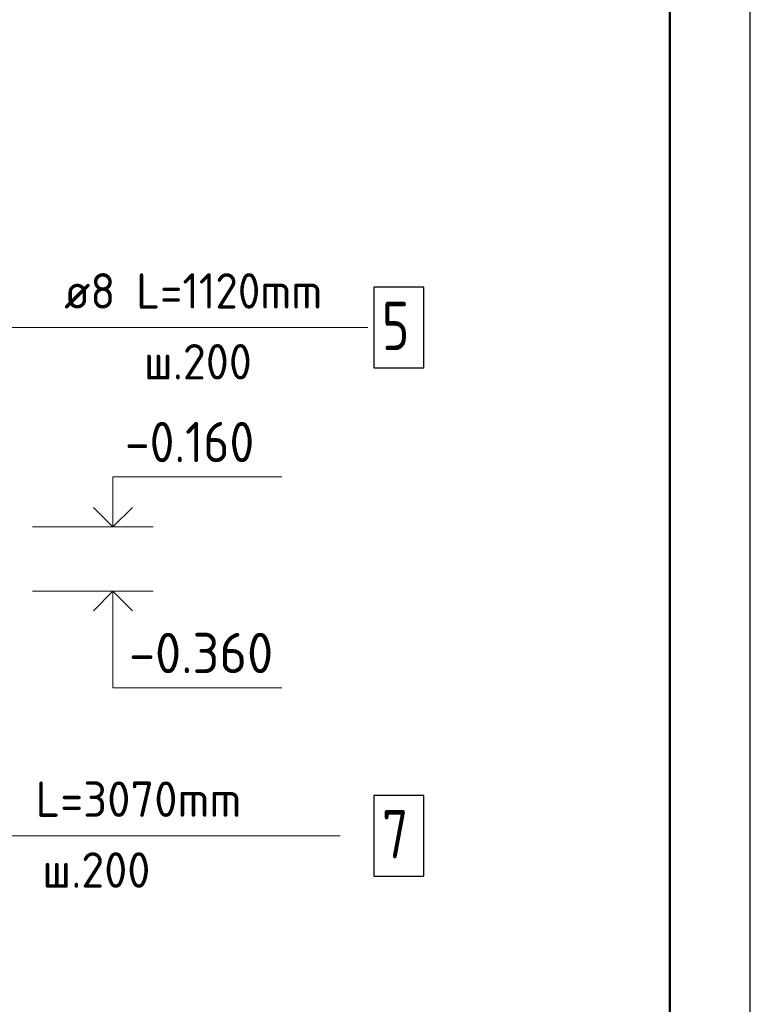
# Model space of a CAD drawing. Header units: millimetres. Extents: x 0 to 50400, y 0 to 35640.
# Tile 16 of 20: x 44951 to 50400, y 16891 to 24229. Entities that reach past the tile are written whole.
import ezdxf

# ---------------------------------------------------------------- set-up
doc = ezdxf.new("R2010")
doc.units = ezdxf.units.MM
for name, color, linetype, lineweight in [('Standard', 7, 'Continuous', 25), ('Высотные отметки', 7, 'Continuous', 25), ('Позиционная метка линия выноска', 7, 'Continuous', 13)]:
    doc.layers.add(name, color=color, linetype=linetype, lineweight=lineweight)
doc.layers.add('Стена ДОП П-обр. неравн', color=7, linetype='Continuous', true_color=0xa0a0a0)
doc.layers.add('Стена обрамление П-обр.', color=7, linetype='Continuous', true_color=0xa0a0a0)
doc.styles.add('ISOCPEUR', font='txt')

msp = doc.modelspace()

# ---------------------------------------------------------------- linework, layer by layer
at = {"layer": 'Standard', "color": 7, "linetype": 'Continuous', "lineweight": 35, "transparency": 33554687}
msp.add_line((49800, 32640), (49800, 24120), dxfattribs=at)
at = {"layer": 'Standard', "color": 7, "linetype": 'Continuous', "lineweight": 25, "transparency": 33554687}
msp.add_lwpolyline([(0, 0), (50400, 0), (50400, 35640), (0, 35640), (0, 0)], close=True, dxfattribs=at)
at = {"layer": 'Standard', "color": 7, "linetype": 'Continuous', "lineweight": 13, "transparency": 33554687}
msp.add_lwpolyline([(50400, 35640), (0, 35640), (0, 0), (50400, 0), (50400, 35640)], dxfattribs=at)
at = {"layer": 'Standard', "color": 7, "linetype": 'Continuous', "lineweight": 50, "transparency": 33554687}
msp.add_lwpolyline([(2400, 35040), (49800, 35040), (49800, 600), (2400, 600), (2400, 35040)], close=True, dxfattribs=at)
at = {"layer": 'Высотные отметки', "color": 7, "linetype": 'Continuous', "lineweight": 35, "transparency": 33554687}
for p, q in [((45646.6, 20448.9), (45501.2, 20594.3)), ((45646.6, 20448.9), (45501.2, 20594.3)), ((45646.6, 20448.9), (45792, 20594.3)), ((45646.6, 20448.9), (45792, 20594.3)), ((45646.6, 19968.9), (45501.2, 19823.5)), ((45646.6, 19968.9), (45501.2, 19823.5)), ((45646.6, 19968.9), (45792, 19823.5)), ((45646.6, 19968.9), (45792, 19823.5))]:
    msp.add_line(p, q, dxfattribs=at)
at = {"layer": 'Высотные отметки', "color": 7, "linetype": 'Continuous', "lineweight": 13, "transparency": 33554687}
for p, q in [((45046.6, 20448.9), (45946.6, 20448.9)), ((45046.6, 20448.9), (45946.6, 20448.9)), ((45046.6, 19968.9), (45946.6, 19968.9)), ((45046.6, 19968.9), (45946.6, 19968.9))]:
    msp.add_line(p, q, dxfattribs=at)
for points in [[(45646.6, 20448.9), (45646.6, 20821), (46906.6, 20821)], [(45646.6, 20448.9), (45646.6, 20821), (46906.6, 20821)], [(45646.6, 19968.9), (45646.6, 19248.9), (46906.6, 19248.9)], [(45646.6, 19968.9), (45646.6, 19248.9), (46906.6, 19248.9)]]:
    msp.add_lwpolyline(points, dxfattribs=at)
at = {"layer": 'Позиционная метка линия выноска', "color": 7, "linetype": 'Continuous', "lineweight": 13, "transparency": 33554687}
for points in [[(47341.2, 18146.7), (40324.5, 18146.7), (40324.5, 22484.1), (39902.1, 22906.5)], [(47548.5, 21934.7), (42642.5, 21934.7), (42347.1, 21639.3)]]:
    msp.add_lwpolyline(points, dxfattribs=at)
at = {"layer": 'Стена ДОП П-обр. неравн', "color": 7, "linetype": 'Continuous', "lineweight": 25, "transparency": 33554687}
msp.add_lwpolyline([(47593.2, 21634.7), (47965.2, 21634.7), (47965.2, 22234.7), (47593.2, 22234.7), (47593.2, 21634.7)], dxfattribs=at)
at = {"layer": 'Стена обрамление П-обр.', "color": 7, "linetype": 'Continuous', "lineweight": 25, "transparency": 33554687}
msp.add_lwpolyline([(47593.2, 17846.7), (47965.2, 17846.7), (47965.2, 18446.7), (47593.2, 18446.7), (47593.2, 17846.7)], dxfattribs=at)

# ---------------------------------------------------------------- texts
at = {"layer": 'Высотные отметки', "color": 7, "linetype": 'Continuous', "lineweight": 25, "transparency": 33554687, "char_height": 300, "attachment_point": 7, "style": 'ISOCPEUR'}
for s, insert, width in [('\\W0.90;-0.160', (45736.6, 20931), 1214.11), ('\\W0.95;-0.360', (45766.6, 19358.9), 1281.437)]:
    msp.add_mtext(s, dxfattribs=dict(at, insert=insert, width=width))
at = {"layer": 'Стена ДОП П-обр. неравн', "color": 7, "linetype": 'Continuous', "lineweight": 13, "transparency": 33554687, "attachment_point": 7, "style": 'ISOCPEUR'}
for s, insert, char_height, width in [('\\W0.93;ø8 L=1120mm ', (45282.9, 22075.5), 264, 2339.963), ('\\W0.78;5', (47653.2, 21766.8), 360, 391.676), ('\\W0.95;ш.200 ', (45876.9, 21547.5), 264, 1154.555)]:
    msp.add_mtext(s, dxfattribs=dict(at, insert=insert, char_height=char_height, width=width))
at = {"layer": 'Стена обрамление П-обр.', "color": 7, "linetype": 'Continuous', "lineweight": 13, "transparency": 33554687, "attachment_point": 7, "style": 'ISOCPEUR'}
for s, insert, char_height, width in [('\\W0.96;ø12 L=3070mm ', (44406.7, 18287.5), 264, 2580.62), ('\\W0.78;7', (47653.2, 17978.8), 360, 391.676), ('\\W0.95;ш.200 ', (45119.5, 17759.5), 264, 1154.555)]:
    msp.add_mtext(s, dxfattribs=dict(at, insert=insert, char_height=char_height, width=width))

doc.saveas('drawing.dxf')
